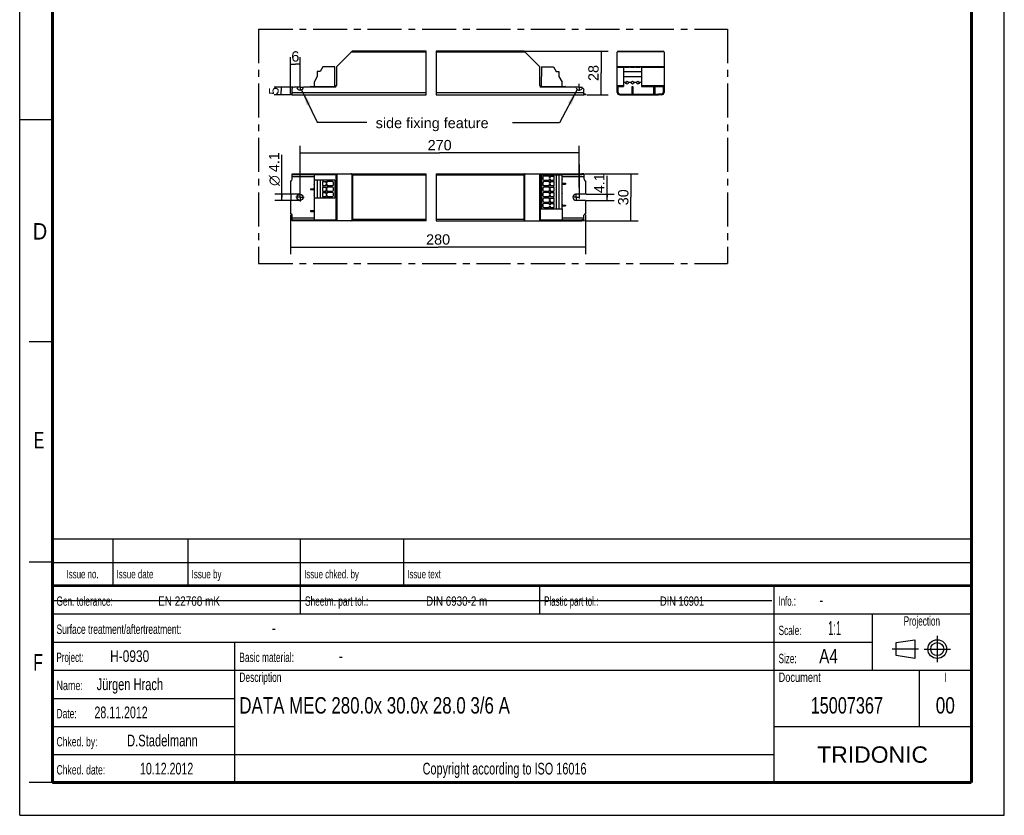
# Model space of a CAD drawing. Header units: millimetres. Extents: x 0 to 210, y 0 to 297.
# Tile 1 of 2: x 0 to 210, y 0 to 170. Entities that reach past the tile are written whole.
import ezdxf
from ezdxf.enums import TextEntityAlignment as Align

# ---------------------------------------------------------------- set-up
doc = ezdxf.new("R2010")
doc.units = ezdxf.units.MM
doc.header["$LTSCALE"] = 19.36
doc.linetypes.add('CENTER', pattern=[0.6, 0.375, -0.075, 0.075, -0.075])
doc.layers.get('0').update_dxf_attribs({"linetype": 'CONTINUOUS'})
for name, color, linetype in [('DEFAULT_1', 7, 'CENTER'), ('Z_AXIS', 7, 'CONTINUOUS'), ('Z_DIM_2D', 7, 'CONTINUOUS'), ('Z_NOTICE', 7, 'CONTINUOUS'), ('Z_SURFACE', 7, 'CONTINUOUS')]:
    doc.layers.add(name, color=color, linetype=linetype)
doc.styles.get("Standard").update_dxf_attribs({"font": 'txt', "width": 0.7})
doc.styles.add('TEXTSTYLE_2', font='txt', dxfattribs={"width": 0.75})
doc.styles.add('TEXTSTYLE_3', font='helveticaneueltw1g-ltcn.otf')
doc.styles.add('TEXTSTYLE_4', font='gdt', dxfattribs={"width": 0.7})
doc.styles.add('TEXTSTYLE_5', font='arial.ttf')
doc.dimstyles.new('DIMSTYLE_1', dxfattribs={"dimtxt": 2.2, "dimasz": 3.5, "dimexe": 0.18, "dimexo": 0.0625, "dimgap": 0.09, "dimtad": 1, "dimdec": 1, "dimlfac": 3, "dimdsep": 46, "dimtxsty": 'TEXTSTYLE_3', "dimblk": '_FILLED', "dimblk1": '_FILLED', "dimblk2": '_FILLED', "dimcen": 0.09, "dimclrt": 5, "dimadec": 0, "dimazin": 0, "dimtp": 0.1, "dimtm": 0.1, "dimtfac": 1, "dimtdec": 1, "dimtofl": 0, "dimtmove": 0, "dimatfit": 3, "dimldrblk": '_FILLED', "dimfxl": 1, "dimtolj": 1, "dimarcsym": 0})
doc.dimstyles.new('DIMSTYLE_2', dxfattribs={"dimtxt": 2.2, "dimasz": 3.5, "dimexe": 0.18, "dimexo": 0.0625, "dimgap": 0.09, "dimtad": 1, "dimdec": 1, "dimlfac": 3, "dimdsep": 46, "dimtxsty": 'TEXTSTYLE_3', "dimblk": '_FILLED', "dimblk1": '_FILLED', "dimblk2": '_FILLED', "dimcen": 0.09, "dimclrt": 5, "dimadec": 0, "dimazin": 0, "dimtp": 0.2, "dimtm": 0.2, "dimtfac": 1, "dimtdec": 1, "dimtofl": 0, "dimtmove": 0, "dimatfit": 3, "dimldrblk": '_FILLED', "dimfxl": 1, "dimtolj": 1, "dimarcsym": 0})
doc.dimstyles.new('DIMSTYLE_3', dxfattribs={"dimtxt": 2.2, "dimasz": 3.5, "dimexe": 0.18, "dimexo": 0.0625, "dimgap": 0.09, "dimtad": 1, "dimdec": 1, "dimlfac": 3, "dimdsep": 46, "dimtxsty": 'TEXTSTYLE_3', "dimblk": '_FILLED', "dimblk1": '_FILLED', "dimblk2": '_FILLED', "dimcen": 0.09, "dimclrt": 5, "dimadec": 0, "dimazin": 0, "dimtp": 0.5, "dimtm": 0.5, "dimtfac": 1, "dimtdec": 1, "dimtofl": 0, "dimtmove": 0, "dimatfit": 3, "dimldrblk": '_FILLED', "dimfxl": 1, "dimtolj": 1, "dimarcsym": 0})
doc.dimstyles.new('DIMSTYLE_4', dxfattribs={"dimtxt": 2.1, "dimasz": 3.5, "dimexe": 0.18, "dimexo": 0.0625, "dimgap": 0.09, "dimtad": 1, "dimdec": 1, "dimlfac": 3, "dimdsep": 46, "dimtxsty": 'TEXTSTYLE_3', "dimblk": '_FILLED', "dimblk1": '_FILLED', "dimblk2": '_FILLED', "dimcen": 0.09, "dimclrt": 5, "dimadec": 0, "dimazin": 0, "dimtp": 0.1, "dimtm": 0.1, "dimtfac": 1, "dimtdec": 1, "dimtofl": 0, "dimtmove": 0, "dimatfit": 3, "dimldrblk": '_FILLED', "dimfxl": 1, "dimtolj": 1, "dimarcsym": 0})
doc.dimstyles.get("Standard").update_dxf_attribs({"dimtxt": 3.5, "dimasz": 3.5, "dimexe": 0.18, "dimexo": 0.0625, "dimgap": 0.09, "dimtad": 1, "dimdec": 1, "dimdsep": 46, "dimtxsty": 'STANDARD', "dimblk": '_FILLED', "dimblk1": '_FILLED', "dimblk2": '_FILLED', "dimcen": 0.09, "dimclrt": 5, "dimadec": 0, "dimazin": 0, "dimtol": 1, "dimtp": 0.1, "dimtm": 0.1, "dimtfac": 1, "dimtdec": 1, "dimtofl": 0, "dimtmove": 0, "dimatfit": 3, "dimldrblk": '_FILLED', "dimfxl": 1, "dimtolj": 1, "dimarcsym": 0})

# ---------------------------------------------------------------- blocks, each defined once
blk = doc.blocks.new('SYMBOL_2_BL0', base_point=(192.31, 35.47))
at = {"color": 2, "linetype": 'CONTINUOUS'}
for p, q in [((186.91, 36.87), (190.91, 37.47)), ((186.91, 34.07), (186.91, 36.87)), ((190.91, 37.47), (190.91, 33.47)), ((190.91, 33.47), (186.91, 34.07))]:
    blk.add_line(p, q, dxfattribs=at)
for radius in [2, 1.4]:
    blk.add_circle((195.71, 35.47), radius, dxfattribs=at)
at = {"layer": 'DEFAULT_1', "color": 2, "linetype": 'CENTER'}
for p, q in [((195.71, 38.27), (195.71, 32.67)), ((191.71, 35.47), (186.11, 35.47)), ((192.91, 35.47), (198.5, 35.47))]:
    blk.add_line(p, q, dxfattribs=at)
blk = doc.blocks.new('*D0')
at = {"layer": 'Z_DIM_2D', "color": 2, "linetype": 'CONTINUOUS'}
for p, q in [((125.27, 131.87), (125.27, 136.44)), ((120.85, 132.55), (126.77, 132.55)), ((125.27, 132.55), (125.27, 131.87)), ((120.82, 131.18), (126.77, 131.18)), ((125.27, 131.18), (125.27, 131.87))]:
    blk.add_line(p, q, dxfattribs=at)
at = {"layer": 'Z_DIM_2D', "color": 5, "linetype": 'CONTINUOUS', "style": 'TEXTSTYLE_3'}
blk.add_text('4.1', height=2.2, rotation=90, dxfattribs=at).set_placement((124.72, 132.74))
blk = doc.blocks.new('_FILLED')
at = {"color": 0, "linetype": 'BYBLOCK'}
blk.add_solid([(0, 0), (-1, 0.125), (-1, -0.125)], dxfattribs=at)
blk = doc.blocks.new('_NONE')
blk = doc.blocks.new('*D1')
at = {"layer": 'Z_DIM_2D', "color": 2, "linetype": 'CONTINUOUS'}
for p, q in [((55.91, 131.87), (55.91, 140.93)), ((59.79, 132.55), (54.41, 132.55)), ((55.91, 132.55), (55.91, 131.87)), ((59.79, 131.18), (54.41, 131.18)), ((55.91, 131.18), (55.91, 131.87))]:
    blk.add_line(p, q, dxfattribs=at)
at = {"layer": 'Z_DIM_2D', "color": 5, "linetype": 'CONTINUOUS'}
for s, style, p in [('4.1', 'TEXTSTYLE_3', (55.36, 137.23)), ('n', 'TEXTSTYLE_4', (55.36, 134.3))]:
    blk.add_text(s, height=2.2, rotation=90, dxfattribs=dict(at, style=style)).set_placement(p)
blk = doc.blocks.new('*D2')
at = {"layer": 'Z_DIM_2D', "color": 2, "linetype": 'CONTINUOUS'}
for p, q in [((107.74, 163.06), (125.52, 163.06)), ((124.02, 163.06), (124.02, 158.39)), ((124.02, 153.73), (124.02, 158.39)), ((120.98, 153.73), (125.52, 153.73))]:
    blk.add_line(p, q, dxfattribs=at)
at = {"layer": 'Z_DIM_2D', "color": 5, "linetype": 'CONTINUOUS', "style": 'TEXTSTYLE_3'}
blk.add_text('28', height=2.2, rotation=90, dxfattribs=at).set_placement((123.47, 158.39), align=Align.CENTER)
blk = doc.blocks.new('*D3')
at = {"layer": 'Z_DIM_2D', "color": 2, "linetype": 'CONTINUOUS'}
for p, q in [((57.79, 154), (57.79, 161.78)), ((59.79, 156.04), (59.79, 161.78)), ((57.79, 160.28), (58.79, 160.28)), ((59.79, 160.28), (58.79, 160.28))]:
    blk.add_line(p, q, dxfattribs=at)
at = {"layer": 'Z_DIM_2D', "color": 5, "linetype": 'CONTINUOUS', "style": 'TEXTSTYLE_3'}
blk.add_text('6', height=2.2, dxfattribs=at).set_placement((58.79, 160.83), align=Align.CENTER)
blk = doc.blocks.new('*D4')
at = {"layer": 'Z_DIM_2D', "color": 2, "linetype": 'CONTINUOUS'}
for p, q in [((57.79, 128.14), (57.79, 119.72)), ((120.69, 128.14), (120.69, 119.72)), ((57.79, 121.22), (89.24, 121.22)), ((120.69, 121.22), (89.24, 121.22))]:
    blk.add_line(p, q, dxfattribs=at)
at = {"layer": 'Z_DIM_2D', "color": 5, "linetype": 'CONTINUOUS', "style": 'TEXTSTYLE_3'}
blk.add_text('280', height=2.2, dxfattribs=at).set_placement((89.24, 121.77), align=Align.CENTER)
blk = doc.blocks.new('*D5')
at = {"layer": 'Z_DIM_2D', "color": 2, "linetype": 'CONTINUOUS'}
for p, q in [((120.52, 136.87), (131.88, 136.87)), ((130.38, 136.87), (130.38, 131.87)), ((130.38, 126.87), (130.38, 131.87)), ((120.51, 126.87), (131.88, 126.87))]:
    blk.add_line(p, q, dxfattribs=at)
at = {"layer": 'Z_DIM_2D', "color": 5, "linetype": 'CONTINUOUS', "style": 'TEXTSTYLE_3'}
blk.add_text('30', height=2.2, rotation=90, dxfattribs=at).set_placement((129.83, 131.87), align=Align.CENTER)
blk = doc.blocks.new('*D6')
at = {"layer": 'Z_DIM_2D', "color": 2, "linetype": 'CONTINUOUS'}
for p, q in [((59.79, 132.75), (59.79, 142.85)), ((119.36, 133.97), (119.36, 142.85)), ((59.79, 141.35), (89.57, 141.35)), ((119.36, 141.35), (89.57, 141.35))]:
    blk.add_line(p, q, dxfattribs=at)
at = {"layer": 'Z_DIM_2D', "color": 5, "linetype": 'CONTINUOUS', "style": 'TEXTSTYLE_3'}
blk.add_text('270', height=2.2, dxfattribs=at).set_placement((89.57, 141.9), align=Align.CENTER)
blk = doc.blocks.new('*D7')
at = {"layer": 'Z_DIM_2D', "color": 2, "linetype": 'CONTINUOUS'}
for p, q in [((58.26, 155.39), (54.27, 155.39)), ((57.65, 153.73), (54.27, 153.73)), ((55.77, 155.39), (55.77, 154.56)), ((55.77, 153.73), (55.77, 154.56))]:
    blk.add_line(p, q, dxfattribs=at)
at = {"layer": 'Z_DIM_2D', "color": 5, "linetype": 'CONTINUOUS', "style": 'TEXTSTYLE_3'}
blk.add_text('5', height=2.1, rotation=90, dxfattribs=at).set_placement((55.24, 154.56), align=Align.CENTER)

msp = doc.modelspace()

# ---------------------------------------------------------------- linework, layer by layer
at = {"color": 2, "linetype": 'CONTINUOUS'}
for p, q in [((0, 0), (0, 297)), ((210, 0), (210, 297)), ((86.707, 153.726), (86.707, 163.059)), ((88.818, 163.059), (88.818, 153.726)), ((0, 148.5), (7, 148.5)), ((86.707, 126.867), (86.707, 136.867)), ((88.818, 136.867), (88.818, 126.867)), ((7, 101), (2, 101)), ((6.914, 48.96), (6.914, 58.96)), ((6.914, 58.96), (202.914, 58.96)), ((19.914, 48.96), (19.914, 58.96)), ((35.914, 48.96), (35.914, 58.96)), ((59.914, 48.96), (59.914, 58.96)), ((81.914, 48.96), (81.914, 58.96)), ((202.914, 48.96), (202.914, 58.96)), ((7, 54), (2, 54)), ((6.914, 53.96), (202.914, 53.96)), ((6.914, 6.96), (6.914, 48.96)), ((6.914, 48.96), (202.914, 48.96)), ((6.914, 48.96), (202.914, 48.96)), ((59.914, 42.96), (59.914, 48.96)), ((110.914, 42.96), (110.914, 48.96)), ((160.914, 6.96), (160.914, 48.96)), ((202.914, 6.96), (202.914, 48.96)), ((6.914, 42.96), (202.914, 42.96)), ((181.914, 30.96), (181.914, 42.96)), ((6.914, 36.96), (181.914, 36.96)), ((45.914, 6.96), (45.914, 36.96)), ((6.914, 30.96), (202.914, 30.96)), ((191.914, 18.96), (191.914, 30.96)), ((6.914, 24.96), (45.914, 24.96)), ((6.914, 18.96), (45.914, 18.96)), ((160.914, 18.96), (202.914, 18.96)), ((6.914, 12.96), (160.914, 12.96)), ((7, 7), (2, 7)), ((6.914, 6.96), (202.914, 6.96)), ((0, 0), (210, 0))]:
    msp.add_line(p, q, dxfattribs=at)
at = {"color": 7, "linetype": 'CONTINUOUS'}
for p, q in [((67.62, 159.794), (70.817, 162.991)), ((86.707, 163.059), (70.982, 163.059)), ((107.493, 163.059), (88.818, 163.059)), ((107.658, 162.991), (110.855, 159.794)), ((127.447, 154.259), (127.447, 162.826)), ((127.68, 163.059), (137.213, 163.059)), ((137.447, 162.826), (137.447, 154.259)), ((64.644, 159.709), (64.104, 158.744)), ((67.185, 159.709), (64.644, 159.709)), ((67.219, 155.542), (67.185, 159.709)), ((67.552, 159.629), (67.552, 155.726)), ((110.923, 155.726), (110.923, 159.629)), ((111.29, 159.709), (111.256, 155.542)), ((111.29, 159.709), (113.865, 159.709)), ((113.865, 159.709), (114.39, 158.742)), ((128.797, 159.709), (128.797, 155.542)), ((132.597, 159.709), (132.597, 155.542)), ((63.452, 157.612), (62.785, 156.461)), ((63.452, 158.744), (63.452, 157.612)), ((64.104, 158.744), (63.452, 158.744)), ((114.39, 158.742), (115.023, 158.742)), ((115.023, 158.742), (115.023, 157.645)), ((115.023, 157.645), (115.69, 156.459)), ((128.797, 158.744), (132.597, 158.744)), ((128.797, 157.612), (132.597, 157.612)), ((62.035, 155.426), (62.035, 155.392)), ((62.102, 155.492), (62.785, 155.492)), ((62.785, 156.461), (62.785, 155.392)), ((62.785, 155.542), (67.497, 155.542)), ((110.978, 155.542), (115.69, 155.542)), ((115.69, 155.392), (115.69, 156.459)), ((115.69, 155.492), (116.373, 155.492)), ((116.44, 155.392), (116.44, 155.426)), ((127.613, 154.259), (127.613, 155.542)), ((127.613, 155.542), (128.797, 155.542)), ((130.613, 155.492), (130.78, 155.492)), ((130.613, 153.892), (130.613, 155.492)), ((130.78, 155.492), (130.78, 153.892)), ((132.597, 155.542), (137.28, 155.542)), ((135.28, 155.492), (135.447, 155.492)), ((135.28, 153.892), (135.28, 155.492)), ((135.447, 155.492), (135.447, 153.892)), ((137.28, 154.259), (137.28, 155.542)), ((58.119, 153.726), (58.119, 155.059)), ((58.119, 153.726), (86.707, 153.726)), ((58.969, 155.392), (58.452, 155.392)), ((67.219, 155.392), (60.602, 155.392)), ((88.818, 153.726), (120.356, 153.726)), ((118.54, 155.392), (111.256, 155.392)), ((120.356, 153.726), (120.356, 154.815)), ((127.447, 155.392), (127.613, 155.392)), ((127.98, 153.892), (128.613, 153.892)), ((127.98, 153.726), (128.613, 153.726)), ((136.913, 153.892), (136.28, 153.892)), ((136.913, 153.726), (136.28, 153.726)), ((137.28, 155.392), (137.447, 155.392)), ((58.119, 135.701), (58.119, 136.867)), ((58.119, 136.867), (86.707, 136.867)), ((58.119, 136.701), (67.497, 136.701)), ((62.785, 136.701), (62.785, 135.517)), ((67.497, 127.034), (67.497, 136.701)), ((67.552, 136.867), (67.552, 126.867)), ((88.818, 136.867), (119.879, 136.867)), ((110.923, 136.867), (110.923, 126.867)), ((110.978, 136.701), (119.879, 136.701)), ((110.978, 136.701), (110.978, 127.034)), ((111.256, 136.684), (115.69, 136.684)), ((111.256, 136.684), (111.256, 129.384)), ((111.29, 136.684), (111.29, 129.384)), ((114.39, 136.684), (114.39, 129.384)), ((115.023, 136.684), (115.023, 129.384)), ((115.69, 136.701), (115.69, 136.684)), ((120.356, 136.701), (120.356, 135.701)), ((67.219, 135.517), (62.785, 135.517)), ((63.452, 135.517), (63.452, 131.717)), ((64.104, 135.517), (64.104, 131.717)), ((67.185, 135.517), (67.185, 131.717)), ((67.219, 135.517), (67.219, 131.717)), ((115.69, 134.867), (116.44, 134.867)), ((115.69, 134.701), (116.44, 134.701)), ((116.44, 134.867), (116.44, 134.701)), ((62.035, 133.701), (62.035, 133.534)), ((62.035, 133.701), (62.785, 133.701)), ((62.035, 133.534), (62.785, 133.534)), ((62.785, 131.717), (62.785, 127.034)), ((67.219, 131.717), (62.785, 131.717)), ((115.69, 130.201), (116.44, 130.201)), ((116.44, 130.201), (116.44, 130.034)), ((62.035, 129.034), (62.035, 128.867)), ((62.035, 129.034), (62.785, 129.034)), ((62.035, 128.867), (62.785, 128.867)), ((111.256, 129.384), (115.69, 129.384)), ((115.69, 130.034), (116.44, 130.034)), ((115.69, 129.384), (115.69, 127.034)), ((58.119, 126.867), (58.119, 128.034)), ((58.119, 127.034), (67.497, 127.034)), ((86.707, 126.867), (58.119, 126.867)), ((88.818, 126.867), (119.879, 126.867)), ((110.978, 127.034), (119.879, 127.034)), ((120.356, 127.034), (120.356, 128.034)), ((7.1, 45.829), (160.431, 45.819))]:
    msp.add_line(p, q, dxfattribs=at)
at = {"color": 9, "linetype": 'CONTINUOUS'}
for p, q in [((86.707, 162.826), (70.652, 162.826)), ((107.823, 162.826), (88.818, 162.826)), ((127.515, 162.991), (137.378, 162.991)), ((127.447, 159.794), (137.447, 159.794)), ((127.447, 159.629), (128.797, 159.629)), ((132.597, 159.629), (137.447, 159.629)), ((127.447, 155.726), (128.797, 155.726)), ((130.613, 155.426), (130.78, 155.426)), ((132.597, 155.726), (137.447, 155.726)), ((135.28, 155.426), (135.447, 155.426)), ((58.119, 154.259), (86.707, 154.259)), ((88.818, 154.259), (120.356, 154.259)), ((127.447, 155.059), (127.613, 155.059)), ((137.28, 155.059), (137.447, 155.059)), ((58.452, 136.867), (58.452, 136.701)), ((58.969, 136.701), (58.969, 136.867)), ((59.132, 136.701), (59.132, 136.867)), ((60.439, 136.867), (60.439, 136.701)), ((60.602, 136.867), (60.602, 136.701)), ((67.219, 136.867), (67.219, 136.701)), ((67.62, 136.867), (67.62, 126.867)), ((70.817, 136.799), (70.817, 126.936)), ((70.982, 136.634), (70.982, 127.101)), ((70.982, 136.634), (86.707, 136.634)), ((88.818, 136.634), (107.493, 136.634)), ((107.493, 136.634), (107.493, 127.101)), ((107.658, 136.799), (107.658, 126.936)), ((110.855, 136.867), (110.855, 126.867)), ((111.256, 136.701), (111.256, 136.867)), ((118.54, 136.701), (118.54, 136.867)), ((118.703, 136.701), (118.703, 136.867)), ((58.119, 136.334), (62.785, 136.334)), ((115.69, 136.334), (120.356, 136.334)), ((116.373, 134.867), (116.373, 134.701)), ((62.102, 133.701), (62.102, 133.534)), ((116.373, 130.201), (116.373, 130.034)), ((62.102, 129.034), (62.102, 128.867)), ((62.785, 127.401), (58.119, 127.401)), ((58.452, 127.034), (58.452, 126.867)), ((58.969, 126.867), (58.969, 127.034)), ((59.132, 126.867), (59.132, 127.034)), ((60.439, 127.034), (60.439, 126.867)), ((60.602, 127.034), (60.602, 126.867)), ((67.219, 127.034), (67.219, 126.867)), ((86.707, 127.101), (70.982, 127.101)), ((107.493, 127.101), (88.818, 127.101)), ((111.256, 126.867), (111.256, 127.034)), ((120.356, 127.401), (115.69, 127.401)), ((118.54, 126.867), (118.54, 127.034)), ((118.703, 126.867), (118.703, 127.034))]:
    msp.add_line(p, q, dxfattribs=at)
at = {"color": 7, "linetype": 'CONTINUOUS'}
for points, const_width in [([(7, 7), (7, 290)], 0.7), ([(203, 7), (203, 290)], 0.7), ([(7, 49), (203, 49)], 0.5), ([(7, 7), (203, 7)], 0.7)]:
    msp.add_lwpolyline(points, dxfattribs=dict(at, const_width=const_width))
for points in [[(70.817, 136.799), (70.796, 136.818), (70.772, 136.834), (70.745, 136.848), (70.716, 136.858), (70.685, 136.865), (70.652, 136.867)], [(70.868, 136.748), (70.842, 136.774), (70.817, 136.799)], [(70.982, 136.634), (70.953, 136.663), (70.924, 136.692), (70.868, 136.748)], [(107.607, 136.748), (107.551, 136.692), (107.522, 136.663), (107.493, 136.634)], [(107.658, 136.799), (107.633, 136.774), (107.607, 136.748)], [(107.823, 136.867), (107.79, 136.865), (107.759, 136.858), (107.73, 136.848), (107.703, 136.834), (107.679, 136.818), (107.658, 136.799)], [(70.652, 126.867), (70.685, 126.87), (70.716, 126.876), (70.745, 126.887), (70.772, 126.901), (70.796, 126.917), (70.817, 126.936)], [(70.868, 126.987), (70.842, 126.96), (70.817, 126.936)], [(70.982, 127.101), (70.953, 127.072), (70.924, 127.043), (70.868, 126.987)], [(107.493, 127.101), (107.522, 127.072), (107.551, 127.043), (107.607, 126.987)], [(107.607, 126.987), (107.633, 126.961), (107.658, 126.936)], [(107.658, 126.936), (107.679, 126.917), (107.703, 126.901), (107.73, 126.887), (107.759, 126.876), (107.79, 126.87), (107.823, 126.867)]]:
    msp.add_lwpolyline(points, dxfattribs=at)
for centre, radius, start, end in [((70.982, 162.826), 0.233, 90, 135), ((107.493, 162.826), 0.233, 45, 90), ((127.68, 162.826), 0.233, 90, 180), ((137.213, 162.826), 0.233, 0, 90), ((67.785, 159.629), 0.233, 135, 180), ((110.69, 159.629), 0.233, 0, 45), ((62.102, 155.426), 0.0667, 90, 180), ((67.219, 155.726), 0.333, 270, 360), ((111.256, 155.726), 0.333, 180, 270), ((116.373, 155.426), 0.0667, 0, 90), ((58.452, 155.059), 0.333, 90, 180), ((58.969, 155.226), 0.167, 11.53696, 90), ((59.785, 155.392), 0.667, 191.53696, 348.46304), ((60.602, 155.226), 0.167, 90, 168.46304), ((118.54, 155.226), 0.167, 11.53696, 90), ((119.356, 155.392), 0.667, 191.53696, 321.61591), ((127.98, 154.259), 0.533, 180, 270), ((127.98, 154.259), 0.367, 180, 270), ((136.913, 154.259), 0.533, 270, 360), ((136.913, 154.259), 0.367, 270, 360)]:
    msp.add_arc(centre, radius, start, end, dxfattribs=at)
at = {"layer": 'DEFAULT_1', "color": 5, "linetype": 'CENTER'}
for p, q in [((50.967, 167.757), (50.967, 117.744)), ((50.967, 167.757), (150.982, 167.757)), ((150.982, 167.757), (150.982, 117.744)), ((50.967, 117.744), (150.982, 117.744))]:
    msp.add_line(p, q, dxfattribs=at)
at = {"layer": 'Z_AXIS', "color": 7, "linetype": 'CENTER'}
for p, q in [((59.785, 155.392), (59.785, 156.063)), ((119.356, 155.392), (119.356, 156.094)), ((59.785, 155.392), (59.115, 155.392)), ((59.785, 155.392), (59.785, 154.722)), ((59.785, 155.392), (60.456, 155.392)), ((119.356, 155.392), (118.654, 155.392)), ((119.356, 155.392), (120.058, 155.392)), ((119.356, 155.392), (119.356, 154.691)), ((119.356, 138.867), (119.356, 130.654)), ((59.785, 131.867), (59.785, 132.75)), ((118.69, 131.867), (118.69, 132.65)), ((59.785, 131.867), (58.903, 131.867)), ((59.785, 131.867), (59.785, 130.985)), ((59.785, 131.867), (60.668, 131.867)), ((118.69, 131.867), (117.907, 131.867)), ((118.69, 131.867), (119.473, 131.867)), ((118.69, 131.867), (118.69, 131.084))]:
    msp.add_line(p, q, dxfattribs=at)
at = {"layer": 'Z_AXIS', "color": 7, "linetype": 'CONTINUOUS'}
for p, q in [((128.797, 156.461), (129.262, 156.461)), ((129.798, 156.461), (130.429, 156.461)), ((130.965, 156.461), (131.596, 156.461)), ((132.131, 156.461), (132.597, 156.461)), ((57.785, 153.726), (57.785, 153.892)), ((58.119, 153.892), (57.785, 153.892)), ((58.119, 153.726), (57.785, 153.726)), ((120.69, 153.892), (120.356, 153.892)), ((120.69, 153.726), (120.356, 153.726)), ((120.69, 153.892), (120.69, 153.726)), ((128.613, 153.892), (136.28, 153.892)), ((128.613, 153.726), (136.28, 153.726)), ((128.947, 153.726), (128.947, 153.892)), ((131.763, 153.726), (131.763, 153.892)), ((133.13, 153.726), (133.13, 153.892)), ((135.947, 153.726), (135.947, 153.892)), ((115.69, 129.384), (115.69, 136.684)), ((120.356, 136.867), (119.879, 136.867)), ((119.879, 136.701), (119.879, 136.867)), ((120.356, 136.701), (119.879, 136.701)), ((120.356, 136.867), (120.356, 136.701)), ((57.785, 135.367), (57.785, 132.551)), ((62.785, 135.517), (62.785, 131.717)), ((120.69, 135.367), (120.69, 132.551)), ((57.785, 132.551), (57.819, 132.551)), ((57.885, 131.251), (57.885, 132.484)), ((120.69, 132.551), (118.69, 132.551)), ((57.785, 131.184), (57.785, 128.367)), ((57.785, 131.184), (57.819, 131.184)), ((120.69, 131.184), (118.69, 131.184)), ((120.69, 131.184), (120.69, 128.367)), ((120.356, 127.034), (119.879, 127.034)), ((119.879, 126.867), (119.879, 127.034)), ((120.356, 126.867), (119.879, 126.867)), ((120.356, 127.034), (120.356, 126.867))]:
    msp.add_line(p, q, dxfattribs=at)
at = {"layer": 'Z_AXIS', "color": 9, "linetype": 'CONTINUOUS'}
for p, q in [((128.613, 153.892), (128.613, 153.726)), ((131.83, 153.892), (131.83, 153.726)), ((133.063, 153.892), (133.063, 153.726)), ((136.28, 153.892), (136.28, 153.726))]:
    msp.add_line(p, q, dxfattribs=at)
at = {"layer": 'Z_AXIS', "color": 7, "linetype": 'CONTINUOUS'}
for points in [[(62.881, 134.784), (62.88, 134.815), (62.877, 134.846), (62.872, 134.877), (62.866, 134.907), (62.857, 134.936), (62.847, 134.963), (62.834, 134.989), (62.82, 135.013), (62.803, 135.034), (62.785, 135.052)], [(62.785, 134.516), (62.803, 134.534), (62.82, 134.555), (62.834, 134.579), (62.847, 134.605), (62.857, 134.632), (62.866, 134.661), (62.872, 134.691), (62.877, 134.722), (62.88, 134.753), (62.881, 134.784)], [(115.69, 136.214), (115.673, 136.197), (115.657, 136.176), (115.643, 136.153), (115.631, 136.127), (115.621, 136.1), (115.613, 136.072), (115.607, 136.042), (115.602, 136.012), (115.599, 135.982), (115.598, 135.951)], [(115.598, 135.951), (115.599, 135.92), (115.602, 135.889), (115.607, 135.859), (115.613, 135.83), (115.621, 135.801), (115.631, 135.774), (115.643, 135.749), (115.657, 135.725), (115.673, 135.705), (115.69, 135.687)], [(115.69, 135.048), (115.673, 135.03), (115.657, 135.009), (115.643, 134.986), (115.631, 134.961), (115.621, 134.934), (115.613, 134.905), (115.607, 134.876), (115.602, 134.845), (115.599, 134.815), (115.598, 134.784)], [(115.598, 134.784), (115.599, 134.753), (115.602, 134.723), (115.607, 134.693), (115.613, 134.663), (115.621, 134.635), (115.631, 134.607), (115.643, 134.582), (115.657, 134.559), (115.673, 134.538), (115.69, 134.52)], [(62.881, 133.617), (62.88, 133.649), (62.877, 133.68), (62.872, 133.71), (62.866, 133.74), (62.857, 133.769), (62.847, 133.797), (62.834, 133.823), (62.82, 133.846), (62.803, 133.867), (62.785, 133.885)], [(62.785, 133.35), (62.803, 133.368), (62.82, 133.389), (62.834, 133.412), (62.847, 133.438), (62.857, 133.466), (62.866, 133.495), (62.872, 133.525), (62.877, 133.555), (62.88, 133.586), (62.881, 133.617)], [(62.881, 132.451), (62.88, 132.482), (62.877, 132.513), (62.872, 132.544), (62.866, 132.574), (62.857, 132.602), (62.847, 132.63), (62.834, 132.656), (62.82, 132.68), (62.803, 132.7), (62.785, 132.719)], [(62.785, 132.183), (62.803, 132.201), (62.82, 132.222), (62.834, 132.246), (62.847, 132.272), (62.857, 132.299), (62.866, 132.328), (62.872, 132.358), (62.877, 132.389), (62.88, 132.419), (62.881, 132.451)], [(115.69, 133.881), (115.673, 133.863), (115.657, 133.843), (115.643, 133.819), (115.631, 133.794), (115.621, 133.767), (115.613, 133.738), (115.607, 133.709), (115.602, 133.679), (115.599, 133.648), (115.598, 133.617)], [(115.598, 133.617), (115.599, 133.587), (115.602, 133.556), (115.607, 133.526), (115.613, 133.496), (115.621, 133.468), (115.631, 133.441), (115.643, 133.415), (115.657, 133.392), (115.673, 133.372), (115.69, 133.354)], [(115.69, 132.714), (115.673, 132.697), (115.657, 132.676), (115.643, 132.653), (115.631, 132.627), (115.621, 132.6), (115.613, 132.572), (115.607, 132.542), (115.602, 132.512), (115.599, 132.482), (115.598, 132.451)], [(115.598, 132.451), (115.599, 132.42), (115.602, 132.389), (115.607, 132.359), (115.613, 132.33), (115.621, 132.301), (115.631, 132.274), (115.643, 132.249), (115.657, 132.225), (115.673, 132.205), (115.69, 132.187)], [(115.69, 131.548), (115.673, 131.53), (115.657, 131.509), (115.643, 131.486), (115.631, 131.461), (115.621, 131.434), (115.613, 131.405), (115.607, 131.376), (115.602, 131.345), (115.599, 131.315), (115.598, 131.284)], [(115.598, 131.284), (115.599, 131.253), (115.602, 131.223), (115.607, 131.193), (115.613, 131.163), (115.621, 131.135), (115.631, 131.107), (115.643, 131.082), (115.657, 131.059), (115.673, 131.038), (115.69, 131.02)], [(115.69, 130.381), (115.673, 130.363), (115.657, 130.343), (115.643, 130.319), (115.631, 130.294), (115.621, 130.267), (115.613, 130.238), (115.607, 130.209), (115.602, 130.179), (115.599, 130.148), (115.598, 130.117)], [(115.598, 130.117), (115.599, 130.087), (115.602, 130.056), (115.607, 130.026), (115.613, 129.996), (115.621, 129.968), (115.631, 129.941), (115.643, 129.915), (115.657, 129.892), (115.673, 129.872), (115.69, 129.854)]]:
    msp.add_lwpolyline(points, dxfattribs=at)
for centre, radius in [((129.53, 156.326), 0.3), ((130.697, 156.326), 0.3), ((131.863, 156.326), 0.3), ((59.785, 131.867), 0.683)]:
    msp.add_circle(centre, radius, dxfattribs=at)
for centre, radius, start, end in [((120.09, 154.815), 0.267, 0, 142.21684), ((57.785, 135.701), 0.333, 270, 360), ((120.69, 135.701), 0.333, 180, 270), ((57.819, 132.484), 0.0667, 0, 90), ((118.69, 131.867), 0.683, 90, 270), ((57.819, 131.251), 0.0667, 270, 360), ((57.785, 128.034), 0.333, 0, 90), ((120.69, 128.034), 0.333, 90, 180)]:
    msp.add_arc(centre, radius, start, end, dxfattribs=at)
at = {"layer": 'Z_SURFACE', "color": 7, "linetype": 'CONTINUOUS'}
for p, q in [((128.797, 159.709), (132.597, 159.709)), ((129.097, 159.709), (129.097, 159.626)), ((129.097, 159.626), (129.963, 159.626)), ((129.422, 159.709), (129.422, 159.626)), ((129.638, 159.709), (129.638, 159.626)), ((129.963, 159.709), (129.963, 159.626)), ((130.263, 159.709), (130.263, 159.626)), ((130.263, 159.626), (131.13, 159.626)), ((130.588, 159.709), (130.588, 159.626)), ((130.805, 159.709), (130.805, 159.626)), ((131.13, 159.709), (131.13, 159.626)), ((131.43, 159.709), (131.43, 159.626)), ((131.43, 159.626), (132.297, 159.626)), ((131.755, 159.709), (131.755, 159.626)), ((131.972, 159.709), (131.972, 159.626)), ((132.297, 159.709), (132.297, 159.626)), ((113.865, 136.684), (113.865, 136.384)), ((64.597, 135.217), (64.597, 134.351)), ((64.597, 135.217), (65.345, 135.217)), ((64.644, 135.517), (64.644, 135.217)), ((65.345, 134.892), (65.345, 135.217)), ((65.512, 134.892), (65.345, 134.892)), ((65.345, 134.351), (65.345, 134.676)), ((65.345, 134.676), (65.512, 134.676)), ((65.512, 135.217), (65.512, 134.892)), ((66.685, 135.217), (65.512, 135.217)), ((65.512, 134.676), (65.512, 134.351)), ((66.919, 134.584), (66.919, 134.984)), ((111.556, 136.151), (111.556, 135.751)), ((111.556, 134.984), (111.556, 134.584)), ((112.963, 136.384), (111.79, 136.384)), ((111.79, 135.517), (112.963, 135.517)), ((112.963, 135.217), (111.79, 135.217)), ((112.963, 136.059), (112.963, 136.384)), ((113.13, 136.059), (112.963, 136.059)), ((112.963, 135.842), (113.13, 135.842)), ((112.963, 135.517), (112.963, 135.842)), ((112.963, 134.892), (112.963, 135.217)), ((113.13, 134.892), (112.963, 134.892)), ((112.963, 134.676), (113.13, 134.676)), ((112.963, 134.351), (112.963, 134.676)), ((113.13, 136.384), (113.91, 136.384)), ((113.13, 136.384), (113.13, 136.059)), ((113.13, 135.842), (113.13, 135.517)), ((113.13, 135.517), (113.91, 135.517)), ((113.13, 135.217), (113.91, 135.217)), ((113.13, 135.217), (113.13, 134.892)), ((113.13, 134.676), (113.13, 134.351)), ((113.865, 135.517), (113.865, 135.217)), ((113.91, 136.384), (113.91, 135.517)), ((113.91, 135.217), (113.91, 134.351)), ((64.597, 134.351), (65.345, 134.351)), ((64.597, 134.051), (64.597, 133.184)), ((64.597, 134.051), (65.345, 134.051)), ((64.597, 133.184), (65.345, 133.184)), ((64.597, 132.884), (64.597, 132.017)), ((64.597, 132.884), (65.345, 132.884)), ((64.644, 134.351), (64.644, 134.051)), ((64.644, 133.184), (64.644, 132.884)), ((65.345, 133.726), (65.345, 134.051)), ((65.512, 133.726), (65.345, 133.726)), ((65.345, 133.184), (65.345, 133.509)), ((65.345, 133.509), (65.512, 133.509)), ((65.345, 132.559), (65.345, 132.884)), ((65.512, 132.559), (65.345, 132.559)), ((65.345, 132.342), (65.345, 132.017)), ((65.345, 132.342), (65.512, 132.342)), ((65.512, 134.351), (66.685, 134.351)), ((65.512, 134.051), (65.512, 133.726)), ((66.685, 134.051), (65.512, 134.051)), ((65.512, 133.509), (65.512, 133.184)), ((65.512, 133.184), (66.685, 133.184)), ((65.512, 132.884), (65.512, 132.559)), ((66.685, 132.884), (65.512, 132.884)), ((65.512, 132.342), (65.512, 132.017)), ((66.919, 133.417), (66.919, 133.817)), ((66.919, 132.251), (66.919, 132.651)), ((111.556, 133.817), (111.556, 133.417)), ((111.556, 132.651), (111.556, 132.251)), ((111.79, 134.351), (112.963, 134.351)), ((112.963, 134.051), (111.79, 134.051)), ((111.79, 133.184), (112.963, 133.184)), ((112.963, 132.884), (111.79, 132.884)), ((112.963, 133.726), (112.963, 134.051)), ((113.13, 133.726), (112.963, 133.726)), ((112.963, 133.509), (113.13, 133.509)), ((112.963, 133.184), (112.963, 133.509)), ((112.963, 132.559), (112.963, 132.884)), ((113.13, 132.559), (112.963, 132.559)), ((112.963, 132.342), (113.13, 132.342)), ((112.963, 132.017), (112.963, 132.342)), ((113.13, 134.351), (113.91, 134.351)), ((113.13, 134.051), (113.91, 134.051)), ((113.13, 134.051), (113.13, 133.726)), ((113.13, 133.509), (113.13, 133.184)), ((113.13, 133.184), (113.91, 133.184)), ((113.13, 132.884), (113.91, 132.884)), ((113.13, 132.884), (113.13, 132.559)), ((113.13, 132.342), (113.13, 132.017)), ((113.865, 134.351), (113.865, 134.051)), ((113.865, 133.184), (113.865, 132.884)), ((113.91, 134.051), (113.91, 133.184)), ((113.91, 132.884), (113.91, 132.017)), ((64.597, 132.017), (65.345, 132.017)), ((64.644, 132.017), (64.644, 131.717)), ((65.512, 132.017), (66.685, 132.017)), ((111.556, 131.484), (111.556, 131.084)), ((111.556, 130.317), (111.556, 129.917)), ((111.79, 132.017), (112.963, 132.017)), ((112.963, 131.717), (111.79, 131.717)), ((111.79, 130.851), (112.963, 130.851)), ((112.963, 130.551), (111.79, 130.551)), ((112.963, 131.392), (112.963, 131.717)), ((113.13, 131.392), (112.963, 131.392)), ((112.963, 131.176), (113.13, 131.176)), ((112.963, 130.851), (112.963, 131.176)), ((112.963, 130.226), (112.963, 130.551)), ((113.13, 130.226), (112.963, 130.226)), ((113.13, 132.017), (113.91, 132.017)), ((113.13, 131.717), (113.91, 131.717)), ((113.13, 131.717), (113.13, 131.392)), ((113.13, 131.176), (113.13, 130.851)), ((113.13, 130.851), (113.91, 130.851)), ((113.13, 130.551), (113.91, 130.551)), ((113.13, 130.551), (113.13, 130.226)), ((113.865, 132.017), (113.865, 131.717)), ((113.865, 130.851), (113.865, 130.551)), ((113.91, 131.717), (113.91, 130.851)), ((113.91, 130.551), (113.91, 129.684)), ((111.79, 129.684), (112.963, 129.684)), ((112.963, 130.009), (113.13, 130.009)), ((112.963, 129.684), (112.963, 130.009)), ((113.13, 130.009), (113.13, 129.684)), ((113.13, 129.684), (113.91, 129.684)), ((113.865, 129.684), (113.865, 129.384))]:
    msp.add_line(p, q, dxfattribs=at)
for centre, start, end in [((66.685, 134.984), 0, 90), ((66.685, 134.584), 270, 360), ((111.79, 136.151), 90, 180), ((111.79, 135.751), 180, 270), ((111.79, 134.984), 90, 180), ((111.79, 134.584), 180, 270), ((66.685, 133.817), 0, 90), ((66.685, 133.417), 270, 360), ((66.685, 132.651), 0, 90), ((111.79, 133.817), 90, 180), ((111.79, 133.417), 180, 270), ((111.79, 132.651), 90, 180), ((66.685, 132.251), 270, 360), ((111.79, 132.251), 180, 270), ((111.79, 131.484), 90, 180), ((111.79, 131.084), 180, 270), ((111.79, 130.317), 90, 180), ((111.79, 129.917), 180, 270)]:
    msp.add_arc(centre, 0.233, start, end, dxfattribs=at)

# ---------------------------------------------------------------- block references
at = {"color": 2, "linetype": 'CONTINUOUS'}
msp.add_blockref('SYMBOL_2_BL0', (192.305, 35.47), dxfattribs=at)

# ---------------------------------------------------------------- texts
at = {"color": 5, "linetype": 'CONTINUOUS', "style": 'TEXTSTYLE_2'}
for s, width, p in [('D', 0.904762, (2.807, 122.857)), ('E', 0.714286, (3.002, 78.302)), ('F', 0.714286, (2.922, 30.897))]:
    msp.add_text(s, height=3.5, dxfattribs=dict(at, width=width)).set_placement(p)
at = {"layer": 'Z_NOTICE', "color": 5, "linetype": 'CONTINUOUS', "style": 'TEXTSTYLE_3'}
msp.add_text('side fixing feature      ', height=2.2, dxfattribs=at).set_placement((105.136, 146.623), align=Align.RIGHT)
at = {"layer": 'Z_NOTICE', "color": 5, "linetype": 'CONTINUOUS', "style": 'TEXTSTYLE_2'}
for s, height, width, p in [('Issue date ', 1.8, 0.707792, (20.664, 50.56)), ('Issue by ', 1.8, 0.71164, (36.664, 50.56)), ('Issue chked. by', 1.8, 0.698413, (60.664, 50.56)), ('Issue text ', 1.8, 0.694805, (82.664, 50.56)), ('Gen. tolerance:', 2, 0.657143, (7.851, 44.71)), ('EN 22768 mK', 2, 0.792208, (29.53, 44.71)), ('Sheetm. part tol.:', 2, 0.662698, (60.851, 44.71)), ('DIN 6930-2 m', 2, 0.78373, (86.672, 44.71)), ('Plastic part tol.:', 2, 0.632275, (111.851, 44.71)), ('DIN 16901', 2, 0.73545, (136.577, 44.71)), ('Info.: ', 2, 0.622449, (161.851, 44.71)), ('-', 2.5, 0.714286, (170.565, 44.71)), ('Surface treatment/aftertreatment: ', 2, 0.67577, (7.851, 38.71)), ('Scale:  ', 2, 0.660714, (161.851, 38.46)), ('1:1', 3, 0.5, (172.422, 38.46)), ('-', 2.5, 0.714286, (53.803, 38.71)), ('Project: ', 2, 0.634921, (7.851, 32.71)), ('H-0930', 2.5, 0.761905, (19.28, 32.71)), ('Basic material: ', 2, 0.66369, (46.851, 32.71)), ('-', 2.5, 0.714286, (68.089, 32.71)), ('Size: ', 2, 0.646825, (161.851, 32.46)), (' A4', 3, 0.809524, (169.613, 32.46)), ('Jürgen Hrach', 2.5, 0.705357, (16.422, 26.71)), ('Description', 2, 0.670996, (46.851, 28.46)), ('Document', 2, 0.738095, (161.851, 28.46)), ('Name: ', 2, 0.714286, (7.851, 26.71)), ('28.11.2012', 2.5, 0.678571, (15.946, 20.71)), ('Date: ', 2, 0.674603, (7.851, 20.71)), ('Chked. by: ', 2, 0.683983, (7.851, 14.71)), ('D.Stadelmann', 2.5, 0.712302, (22.899, 14.71)), ('Chked. date: ', 2, 0.684982, (7.851, 8.71)), ('10.12.2012', 2.5, 0.678571, (25.661, 8.71))]:
    msp.add_text(s, height=height, dxfattribs=dict(at, width=width)).set_placement(p)
for s, height, width, p in [('Issue no.', 1.8, 0.698413, (13.414, 50.56)), ('Projection', 2, 0.652381, (192.414, 40.46)), ('I', 2, 0.642857, (197.414, 28.46)), ('Copyright according to ISO 16016', 2.5, 0.694196, (103.414, 8.71))]:
    msp.add_text(s, height=height, dxfattribs=dict(at, width=width)).set_placement(p, align=Align.CENTER)
at = {"layer": 'Z_NOTICE', "color": 7, "linetype": 'CONTINUOUS', "style": 'TEXTSTYLE_2', "width": 0.770089}
msp.add_text('DATA MEC 280.0x 30.0x 28.0 3/6 A', height=3.5, dxfattribs=at).set_placement((46.851, 21.71))
at = {"layer": 'Z_NOTICE', "color": 7, "linetype": 'CONTINUOUS', "style": 'TEXTSTYLE_2'}
for s, width, p in [('15007367', 0.741071, (176.414, 21.71)), ('00', 0.785714, (197.414, 21.71))]:
    msp.add_text(s, height=3.5, dxfattribs=dict(at, width=width)).set_placement(p, align=Align.CENTER)
at = {"layer": 'Z_NOTICE', "color": 5, "linetype": 'CONTINUOUS', "style": 'TEXTSTYLE_5'}
msp.add_text('TRIDONIC', height=3.5, dxfattribs=at).set_placement((181.914, 11.21), align=Align.CENTER)

# ---------------------------------------------------------------- dimensions: what is measured, and where the dimension line sits
at = {"layer": 'Z_DIM_2D', "color": 2, "linetype": 'CONTINUOUS'}
for base, p1, p2, angle, dimstyle, picture, middle in [((57.785, 160.282), (59.785, 156.042), (57.785, 153.997), 180, 'DIMSTYLE_1', '*D3', (58.047, 161.932)), ((124.021, 153.726), (107.737, 163.059), (120.983, 153.726), 270, 'DIMSTYLE_2', '*D2', (123.033, 157.071)), ((55.767, 155.392), (57.65, 153.726), (58.259, 155.392), 90, 'DIMSTYLE_4', '*D7', (54.508, 153.929)), ((130.377, 136.867), (120.514, 126.867), (120.523, 136.867), 90, 'DIMSTYLE_2', '*D5', (129.389, 130.546)), ((125.267, 132.551), (120.818, 131.184), (120.849, 132.551), 90, 'DIMSTYLE_1', '*D0', (123.617, 134.591))]:
    dim = msp.add_linear_dim(base=base, p1=p1, p2=p2, angle=angle, dimstyle=dimstyle, override={"dimblk1": 'NONE', "dimblk2": 'NONE', "dimsah": 1}, dxfattribs=at)
    dim.commit()
    dim.dimension.update_dxf_attribs({"geometry": picture, "text_midpoint": middle, "dimtype": 160})
for base, p1, p2, picture, middle in [((119.356, 141.351), (59.785, 132.75), (119.356, 133.969), '*D6', (87.354, 143.001)), ((120.69, 121.218), (57.785, 128.143), (120.69, 128.14), '*D4', (87.021, 122.868))]:
    dim = msp.add_linear_dim(base=base, p1=p1, p2=p2, dimstyle='DIMSTYLE_3', override={"dimblk1": 'NONE', "dimblk2": 'NONE', "dimsah": 1}, dxfattribs=at)
    dim.commit()
    dim.dimension.update_dxf_attribs({"geometry": picture, "text_midpoint": middle, "dimtype": 160})
dim = msp.add_linear_dim(base=(55.905, 131.184), p1=(59.785, 132.551), p2=(59.785, 131.184), angle=270, text='%%c<>', dimstyle='DIMSTYLE_1', override={"dimblk1": 'NONE', "dimblk2": 'NONE', "dimsah": 1}, dxfattribs=at)
dim.commit()
dim.dimension.update_dxf_attribs({"geometry": '*D1', "text_midpoint": (54.255, 137.613), "dimtype": 160})

# ---------------------------------------------------------------- leaders
at = {"layer": 'Z_NOTICE', "color": 2, "linetype": 'CONTINUOUS'}
for points in [[(60.129, 154.821), (63.418, 147.875), (74.03, 147.875)], [(118.923, 154.886), (115.105, 147.723), (105.136, 147.723)]]:
    msp.add_leader(points, dimstyle='STANDARD', override={"dimtad": 0}, dxfattribs=at)

doc.saveas('drawing.dxf')
